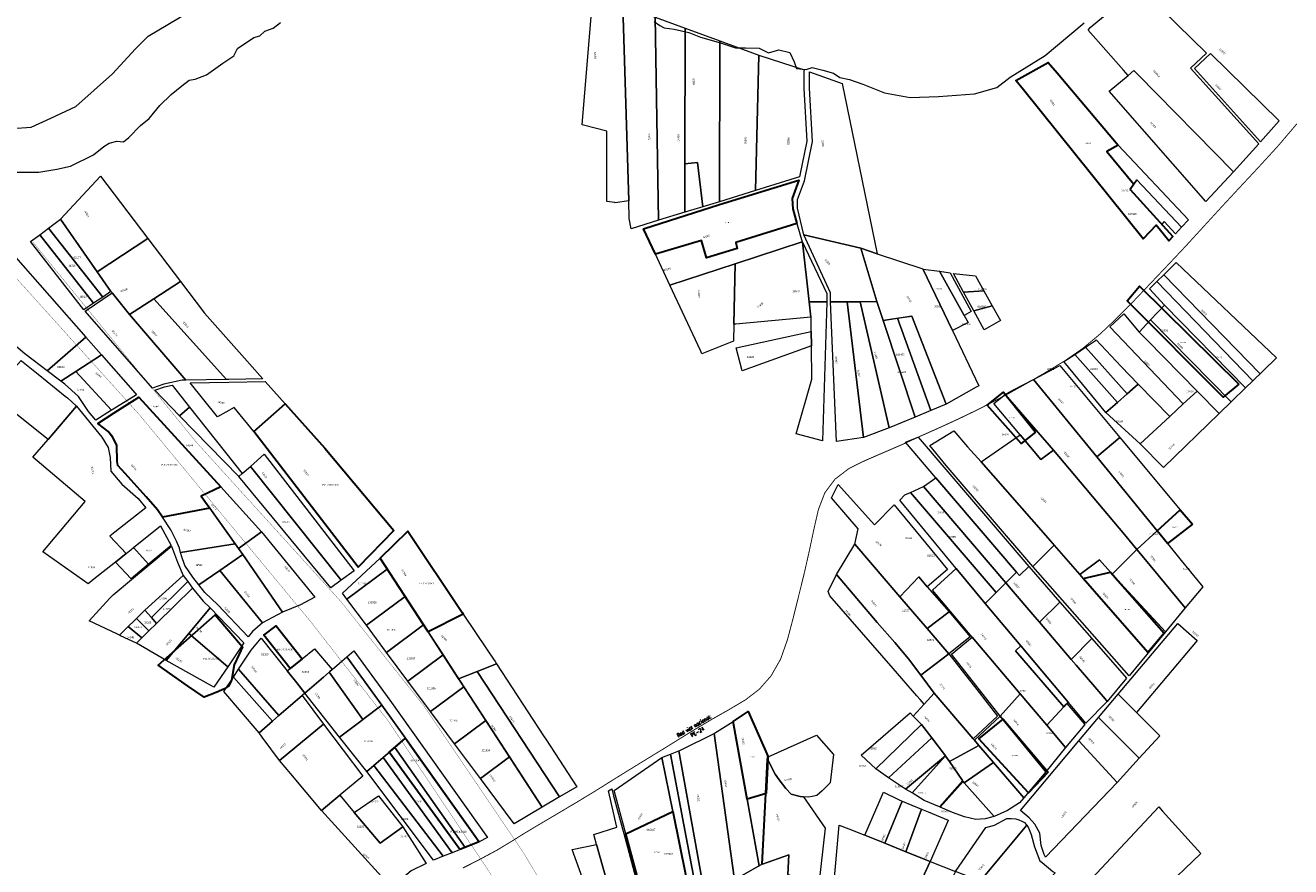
# Model space of a CAD drawing. Header units: metres. Extents: x 347609 to 748319, y 8548087 to 17123455.
# Tile 19 of 47: x 373692 to 374377, y 8561987 to 8562442. Entities that reach past the tile are written whole.
import ezdxf
from ezdxf.enums import TextEntityAlignment as Align

# ---------------------------------------------------------------- set-up
doc = ezdxf.new("R2010")
doc.units = ezdxf.units.M
doc.linetypes.add('ACAD_ISO02W100', pattern=[15, 12, -3])
doc.layers.add('01. RIO', color=7, linetype='Continuous', lineweight=5, true_color=0x2776bb)
for name, color, linetype, lineweight in [('02. FAJA MARGINAL', 5, 'ACAD_ISO02W100', 0), ('Predios Rurales', 90, 'Continuous', 15), ('Red vial nacional', 242, 'Continuous', 40)]:
    doc.layers.add(name, color=color, linetype=linetype, lineweight=lineweight)
doc.layers.add('Predios Rurales Nombres', color=7, linetype='Continuous', true_color=0xffffff)
doc.layers.add('ZR_LIMA_PSAD56_A_WGS84', color=210, linetype='Continuous')
doc.styles.add('ARIAL', font='arial.ttf')
doc.styles.add('MtXpl_MS_Shell_Dlg_2', font='txt')
doc.styles.add('ROMANS-SP', font='romans.shx', dxfattribs={"width": 0.75})
doc.styles.get("Standard").update_dxf_attribs({"font": 'simplex.shx'})

# ---------------------------------------------------------------- blocks, each defined once
blk = doc.blocks.new('REIORORI')
at = {"layer": '01. RIO', "color": 152, "lineweight": 15, "true_color": 0x2776bb, "flags": 128}
for points in [[(373685.23, 8562386.23), (373695.6, 8562386.93), (373706.18, 8562391.79), (373719.66, 8562398.19), (373739.54, 8562415.8), (373752.01, 8562429.31), (373758.75, 8562436.05), (373785.89, 8562452.11)], [(373683.64, 8562362.7), (373699.75, 8562362.7), (373709.48, 8562364.22), (373716.82, 8562365.89), (373729.28, 8562372.04), (373734.94, 8562376.58), (373737.81, 8562378.26), (373741.96, 8562379.45), (373745.55, 8562379.05), (373748.42, 8562381.29), (373754.66, 8562387.91), (373759.44, 8562391.66), (373765.11, 8562398.67), (373771.18, 8562404.58), (373777.08, 8562409.21), (373780.91, 8562412.44), (373784.19, 8562412.9), (373790.43, 8562415.24), (373799.12, 8562421.46), (373805.1, 8562425.49), (373807.17, 8562429.51), (373816, 8562435.48), (373819.12, 8562436.26), (373821.85, 8562438.85), (373826.41, 8562440.47), (373830.4, 8562443.48)], [(374032.37, 8562444.06), (374035.39, 8562441.86), (374037.75, 8562440.56), (374043.12, 8562439.83), (374051.1, 8562438.12), (374057.44, 8562435.52), (374068.3, 8562432.57), (374076.36, 8562429.89), (374081.81, 8562429.89), (374089.22, 8562429.73), (374094.18, 8562427.2), (374099.72, 8562428.83), (374105.74, 8562427.29), (374108.02, 8562422.24), (374109.4, 8562418.58), (374114.64, 8562418.08), (374117.73, 8562419.14), (374123.51, 8562417.84), (374129.37, 8562416.13), (374132.71, 8562413.77), (374137.93, 8562412.7), (374145.25, 8562410.26), (374156.87, 8562405.54), (374170.71, 8562402.93), (374186.12, 8562403.58), (374205.58, 8562404.88), (374217.72, 8562408.41), (374224.91, 8562413.89), (374243.74, 8562425.65), (374264.9, 8562443.4)]]:
    blk.add_lwpolyline(points, dxfattribs=at)

msp = doc.modelspace()

# ---------------------------------------------------------------- linework, layer by layer
at = {"layer": '02. FAJA MARGINAL', "color": 5, "true_color": 0x0000ff, "const_width": 0.15}
for points in [[(373696.32, 8562324.98), (373784.82, 8562216.74), (373862.86, 8562130.79), (373907.95, 8562074.13), (373960.75, 8561996.35), (374023.52, 8561893.19), (374126.54, 8561754.59), (374173.6, 8561585.97), (374202.08, 8561499.92), (374240.17, 8561401.95), (374277.6, 8561280.19), (374325.11, 8561183.09), (374358.83, 8561043.57), (374419.95, 8560902.47), (374526.7, 8560881.67), (374634.93, 8560876.84), (374729.39, 8560845.9), (374825.05, 8560818.75), (374868.52, 8560793.9), (374891.75, 8560717)], [(373681.58, 8562311.93), (373754.15, 8562231.46), (373846.39, 8562120.08), (373888.58, 8562066.14), (373942.51, 8561985.65), (374020.69, 8561860), (374098.04, 8561752.74), (374120.11, 8561652.14), (374147.6, 8561511.92), (374187.47, 8561414.09), (374238.46, 8561238.08), (374274.46, 8561177.07), (374292.49, 8561039.05), (374350.54, 8560953.9), (374340.45, 8560881.04), (374396.08, 8560847.4), (374523.7, 8560835.67), (374664.05, 8560804.4), (374723.68, 8560775.66), (374805.5, 8560775.88), (374828.41, 8560707.02)]]:
    msp.add_lwpolyline(points, dxfattribs=at)
at = {"layer": 'Predios Rurales'}
for points in [[(374291.8, 8562417.64), (374288.59, 8562414.96), (374286.18, 8562417.7), (374267.03, 8562439.4), (374268.19, 8562440.79), (374275.31, 8562446.8), (374285.18, 8562458.78), (374291.38, 8562465.91), (374331.05, 8562426.87), (374322.44, 8562418.75), (374359.22, 8562377.94), (374345.65, 8562362.8), (374293.91, 8562415.48)], [(373993.43, 8562388.13), (373999.29, 8562457.73), (374015.38, 8562452.24), (374018.61, 8562347.12), (374011.38, 8562346.15), (374011.13, 8562346.18), (374006.72, 8562346.72), (374006.73, 8562384.87)], [(374018.61, 8562347.12), (374015.38, 8562452.24), (374032.91, 8562446.32), (374034.71, 8562336.63), (374019.98, 8562332.1), (374018.9, 8562337.66)], [(374034.71, 8562336.63), (374032.91, 8562446.32), (374049.2, 8562440.49), (374048.97, 8562367.08), (374048.89, 8562340.98)], [(374048.97, 8562367.08), (374049.2, 8562440.49), (374067.86, 8562433.58), (374067.63, 8562346.6), (374058.61, 8562343.9), (374055.83, 8562367.84)], [(374067.63, 8562346.6), (374067.86, 8562433.58), (374088.92, 8562425.94), (374087.16, 8562352.75)], [(374360.22, 8562379.06), (374324.53, 8562418.66), (374333.21, 8562426.85), (374370.3, 8562390.41)], [(374087.16, 8562352.75), (374088.92, 8562425.94), (374113.4, 8562417.87), (374113.37, 8562416.91), (374113.38, 8562407.86), (374114.96, 8562379.41), (374111.04, 8562360.09)], [(374296.82, 8562326.69), (374232.04, 8562407.1), (374227.97, 8562412.15), (374245.45, 8562421.95), (374250.24, 8562416.29), (374283.25, 8562377.3), (374277.1, 8562373.75), (374291.77, 8562356.19), (374289.67, 8562353.18), (374312.88, 8562327.91), (374310.62, 8562325.5), (374303.72, 8562334.07)], [(374117.98, 8562379.19), (374116.38, 8562407.95), (374116.37, 8562416.91), (374134.04, 8562410.49), (374153, 8562318.59), (374144.16, 8562321.55), (374113.31, 8562328.71), (374113.25, 8562328.84), (374109.96, 8562343.14), (374109.96, 8562347.95), (374113.66, 8562357.95)], [(374288.59, 8562414.96), (374291.8, 8562417.64), (374293.91, 8562415.48), (374345.65, 8562362.8), (374330.66, 8562346.86), (374278.31, 8562406.35)], [(374291.77, 8562356.19), (374277.1, 8562373.75), (374283.25, 8562377.3), (374321.29, 8562336.89), (374317.53, 8562332.88), (374293.4, 8562358.51)], [(374048.89, 8562340.98), (374048.97, 8562367.08), (374055.83, 8562367.84), (374058.61, 8562343.9)], [(373731.24, 8562308.82), (373711.39, 8562337.15), (373732.99, 8562360.51), (373758.68, 8562326.71)], [(374060.77, 8562316.36), (374058, 8562325.71), (374033.04, 8562318.39), (374026.65, 8562332.08), (374067.63, 8562345.18), (374110.63, 8562358.4), (374106.96, 8562348.49), (374107.32, 8562342.78), (374109.61, 8562334.87), (374076.5, 8562324.54), (374077.34, 8562321.37)], [(374306.84, 8562334.48), (374289.67, 8562353.18), (374291.77, 8562356.19), (374293.4, 8562358.51), (374317.53, 8562332.88), (374314.25, 8562329.37), (374308.16, 8562336)], [(373729.32, 8562291.87), (373700.24, 8562328.85), (373704.98, 8562332.38), (373734.25, 8562295.17)], [(373734.25, 8562295.17), (373704.98, 8562332.38), (373711.39, 8562337.15), (373731.24, 8562308.82), (373738.71, 8562298.17)], [(374076.12, 8562313.16), (374040.86, 8562301.62), (374033.04, 8562318.39), (374058, 8562325.71), (374060.77, 8562316.36), (374077.34, 8562321.37), (374076.5, 8562324.54), (374109.61, 8562334.87), (374112.45, 8562325.05)], [(373724.03, 8562288.32), (373695.29, 8562325.17), (373700.24, 8562328.85), (373729.32, 8562291.87)], [(373748.64, 8562285.65), (373739.29, 8562297.35), (373738.71, 8562298.17), (373731.24, 8562308.82), (373758.68, 8562326.71), (373776.27, 8562303.58), (373761.9, 8562294.25)], [(374117.17, 8562284.26), (374076.62, 8562280.47), (374075.44, 8562280.47), (374076.12, 8562313.16), (374112.45, 8562325.05), (374112.59, 8562324.76), (374116.24, 8562292.53)], [(374116.24, 8562292.53), (374112.59, 8562324.76), (374125.72, 8562297.05), (374125.71, 8562292.51)], [(374127.72, 8562297.51), (374113.31, 8562328.71), (374144.16, 8562321.55), (374152.7, 8562292.69), (374143.7, 8562292.63), (374140.17, 8562292.6), (374136.7, 8562292.57), (374127.71, 8562292.51)], [(373674.91, 8562280.85), (373664.53, 8562292.63), (373656.66, 8562301.96), (373655.89, 8562302.87), (373651.56, 8562310.07), (373685.88, 8562318.17), (373725.16, 8562273.46), (373704.13, 8562255.32), (373696.56, 8562261.01), (373692.17, 8562264.46), (373681.34, 8562273.74)], [(374156.11, 8562282.56), (374152.7, 8562292.69), (374144.16, 8562321.55), (374153, 8562318.59), (374177.72, 8562310.31), (374193.6, 8562277.04), (374207.9, 8562247.09), (374206.56, 8562246.39), (374190.33, 8562237.35), (374171.63, 8562284.9)], [(374057.38, 8562266.18), (374040.86, 8562301.62), (374076.12, 8562313.16), (374075.44, 8562280.47), (374075.25, 8562271.29), (374058.18, 8562264.46)], [(374359.99, 8562253.74), (374307.88, 8562307.2), (374314.57, 8562313.9), (374368.86, 8562262.36), (374361.57, 8562255.28)], [(374193.6, 8562277.04), (374177.72, 8562310.31), (374177.82, 8562310.28), (374186.61, 8562309.05), (374199.91, 8562285.21), (374202.09, 8562281.31)], [(374199.91, 8562285.21), (374186.61, 8562309.05), (374192.35, 8562308.18), (374203.7, 8562287.29)], [(374199.71, 8562297.78), (374194.18, 8562307.96), (374206.15, 8562306.54), (374210.66, 8562298.49)], [(374356.04, 8562249.91), (374304.14, 8562303.47), (374307.88, 8562307.2), (374359.99, 8562253.74), (374357.55, 8562251.37), (374356.69, 8562250.54)], [(373761.22, 8562245.94), (373724.7, 8562287.56), (373739.29, 8562297.35), (373748.64, 8562285.65), (373779.2, 8562250.31), (373777.23, 8562250.28), (373767.29, 8562247.99)], [(373801.17, 8562250.56), (373761.9, 8562294.25), (373776.27, 8562303.58), (373789.34, 8562286.38), (373810.86, 8562262.16), (373819.27, 8562252.7), (373820.78, 8562251.01), (373820.73, 8562250.97), (373802.45, 8562250.57)], [(374205.22, 8562287.62), (374199.71, 8562297.78), (374210.66, 8562298.49), (374215.18, 8562290.45)], [(374352.1, 8562246.08), (374308.32, 8562290.8), (374300.24, 8562299.56), (374304.14, 8562303.47), (374356.04, 8562249.91)], [(373779.2, 8562250.31), (373748.64, 8562285.65), (373761.9, 8562294.25), (373801.17, 8562250.56)], [(374117.37, 8562268.73), (374117.29, 8562276.52), (374117.21, 8562283.92), (374117.17, 8562284.26), (374116.24, 8562292.53), (374125.71, 8562292.51), (374125.71, 8562292.43), (374123.39, 8562217.4), (374109.21, 8562221.27), (374117.56, 8562250.84)], [(374130.88, 8562217.09), (374127.71, 8562292.51), (374136.7, 8562292.57), (374145.53, 8562219.2)], [(374145.53, 8562219.2), (374136.7, 8562292.57), (374140.17, 8562292.6), (374143.7, 8562292.63), (374159.36, 8562224.46)], [(374159.36, 8562224.46), (374143.7, 8562292.63), (374152.7, 8562292.69), (374156.11, 8562282.56), (374173.43, 8562230.22)], [(374210.88, 8562277.47), (374210.86, 8562277.51), (374205.22, 8562287.62), (374215.18, 8562290.45), (374219.69, 8562282.4)], [(374344.3, 8562238.48), (374300.77, 8562282.79), (374308.32, 8562290.8), (374352.1, 8562246.08), (374344.74, 8562238.91)], [(374173.43, 8562230.22), (374156.11, 8562282.56), (374163.9, 8562283.73), (374181.97, 8562233.83)], [(374181.97, 8562233.83), (374163.9, 8562283.73), (374171.63, 8562284.9), (374190.33, 8562237.35)], [(374318.43, 8562237.38), (374278.76, 8562279.02), (374286.3, 8562286.15), (374294.6, 8562276.24), (374298.94, 8562271.82), (374325.94, 8562244.34)], [(374117.37, 8562268.73), (374079.97, 8562255.32), (374076.65, 8562267.77), (374117.29, 8562276.52)], [(374337.85, 8562232.21), (374325.94, 8562244.34), (374298.94, 8562271.82), (374294.6, 8562276.24), (374300.77, 8562282.79), (374344.3, 8562238.48)], [(373711.56, 8562249.72), (373704.13, 8562255.32), (373725.16, 8562273.46), (373733.51, 8562263.95), (373719.7, 8562255)], [(374288.1, 8562242.84), (374265.58, 8562268.04), (374270.93, 8562271.61), (374271.36, 8562272), (374284.88, 8562257.63), (374294.12, 8562248.1)], [(373739.04, 8562234.02), (373739.03, 8562234.04), (373719.7, 8562255), (373733.51, 8562263.95), (373751.75, 8562243.19), (373752.57, 8562242.29), (373739.36, 8562234.23)], [(374276.54, 8562232.74), (374253.93, 8562260.29), (374259.75, 8562264.16), (374282.83, 8562238.24)], [(374282.83, 8562238.24), (374259.75, 8562264.16), (374265.58, 8562268.04), (374288.1, 8562242.84)], [(373701.33, 8562220.94), (373673.77, 8562242.77), (373690.16, 8562260.81), (373690.35, 8562260.65), (373699.28, 8562253.42), (373714.02, 8562241.66), (373715.26, 8562240.64), (373720.1, 8562236.1), (373704.73, 8562218.24)], [(374271.64, 8562208.84), (374237.56, 8562250.65), (374251.74, 8562258.23), (374284.19, 8562219.27)], [(373721.18, 8562241.47), (373713.78, 8562248.05), (373711.56, 8562249.72), (373719.7, 8562255), (373739.03, 8562234.04), (373739.04, 8562234.02), (373730.53, 8562228.55), (373726.52, 8562233.39)], [(373815.97, 8562222.41), (373805.33, 8562235.38), (373796.31, 8562230.43), (373781.56, 8562248.83), (373802.48, 8562249.07), (373822.05, 8562249.5), (373832.85, 8562237.44)], [(374248.25, 8562212.45), (374222.12, 8562242.46), (374222.64, 8562242.87), (374227.08, 8562245.19), (374237.56, 8562250.65), (374271.64, 8562208.84), (374304.33, 8562168.73), (374293.42, 8562158.67), (374286.62, 8562166.85)], [(373775.8, 8562230.97), (373762.38, 8562244.75), (373767.7, 8562246.54), (373771.75, 8562247.48), (373776.44, 8562241.59), (373781.12, 8562235.69)], [(374230.28, 8562220.61), (374215.95, 8562237.63), (374222.12, 8562242.46), (374248.25, 8562212.45), (374241.42, 8562207.39)], [(374295.13, 8562215.79), (374276.54, 8562232.74), (374282.83, 8562238.24), (374288.1, 8562242.84), (374294.12, 8562248.1), (374311.1, 8562230.59)], [(374337.85, 8562232.21), (374307.77, 8562202.97), (374295.13, 8562215.79), (374311.1, 8562230.59), (374318.43, 8562237.38), (374325.94, 8562244.34)], [(373726.39, 8562140.21), (373701.94, 8562157.43), (373724.76, 8562184.63), (373696.45, 8562208.62), (373704.73, 8562218.24), (373720.1, 8562236.1), (373733.83, 8562219.37), (373737.2, 8562213.9), (373738.25, 8562208.42), (373738.67, 8562201.05), (373744.56, 8562194.11), (373753.4, 8562186.32), (373757.55, 8562181.3), (373740.8, 8562168.04), (373738.14, 8562165.85), (373746.84, 8562156.53), (373741.08, 8562151.9), (373729.53, 8562142.61)], [(373792.14, 8562181.09), (373766.52, 8562176.26), (373763.94, 8562180.23), (373757.75, 8562187.2), (373746.42, 8562199.71), (373742.48, 8562204.12), (373741.98, 8562206.24), (373741.95, 8562215.18), (373739.58, 8562219.52), (373737.17, 8562222.49), (373735.36, 8562223.88), (373731.61, 8562226.88), (373740.41, 8562232.53), (373753.79, 8562240.96), (373798.02, 8562192.53), (373787.49, 8562187.6)], [(373807.78, 8562198.11), (373775.8, 8562230.97), (373781.12, 8562235.69), (373809.68, 8562199.77)], [(373872.35, 8562149.26), (373815.97, 8562222.41), (373832.85, 8562237.44), (373854.32, 8562213.45), (373891.64, 8562169)], [(374237.08, 8562149.53), (374190.27, 8562204.1), (374181.41, 8562214.89), (374194.45, 8562222.9), (374201.87, 8562214.23), (374209.25, 8562206.12), (374242.8, 8562167.72), (374248.66, 8562161.02)], [(374228.23, 8562146.46), (374184.62, 8562197.52), (374168.27, 8562216.69), (374175.17, 8562219.52), (374234.86, 8562149.52), (374229.96, 8562144.66)], [(374262.54, 8562145.17), (374242.8, 8562167.72), (374209.25, 8562206.12), (374230.28, 8562220.61), (374241.42, 8562207.39), (374248.25, 8562212.45), (374286.62, 8562166.85), (374293.42, 8562158.67), (374280.09, 8562145.36), (374279.12, 8562146.41), (374273.21, 8562153.11)], [(374304.33, 8562168.73), (374271.64, 8562208.84), (374284.19, 8562219.27), (374316.75, 8562180.19)], [(373863.11, 8562142.08), (373814.07, 8562203.61), (373821.59, 8562210.2), (373870.16, 8562147.18)], [(373857.61, 8562138.09), (373807.78, 8562198.11), (373809.68, 8562199.77), (373814.07, 8562203.61), (373863.11, 8562142.08)], [(374222.55, 8562140.79), (374177.98, 8562192.83), (374184.62, 8562197.52), (374228.23, 8562146.46)], [(373805.89, 8562161.81), (373792.14, 8562181.09), (373787.49, 8562187.6), (373798.02, 8562192.53), (373820.08, 8562168.32), (373807.65, 8562159.35)], [(374165.21, 8562133.12), (374140.82, 8562161.53), (374142.6, 8562169.88), (374128.19, 8562186.64), (374131.89, 8562193.8), (374151.6, 8562172.1), (374162.17, 8562182.89), (374190.98, 8562147.93), (374180.04, 8562138.63), (374175.42, 8562143.89)], [(374211.31, 8562129.56), (374195.69, 8562148.51), (374165.26, 8562185.43), (374167.97, 8562188.18), (374170.96, 8562189.52), (374217.24, 8562135.49), (374216.31, 8562134.56)], [(374217.24, 8562135.49), (374170.96, 8562189.52), (374177.98, 8562192.83), (374222.55, 8562140.79)], [(373805.89, 8562161.81), (373776.37, 8562157.11), (373775.79, 8562159.43), (373774.21, 8562163.26), (373770.99, 8562169.41), (373766.52, 8562176.26), (373792.14, 8562181.09)], [(374304.33, 8562168.73), (374316.75, 8562180.19), (374323.4, 8562172.45), (374309.9, 8562161.92)], [(373758.97, 8562150.76), (373758.96, 8562150.75), (373750.93, 8562159.82), (373765.5, 8562171.53), (373771.2, 8562160.92), (373771.18, 8562160.91)], [(373831.36, 8562124.91), (373809.96, 8562155.99), (373807.65, 8562159.35), (373820.08, 8562168.32), (373848.97, 8562133.05), (373841.24, 8562128.86)], [(373910.19, 8562114.18), (373884.3, 8562154), (373899.12, 8562168.66), (373928.58, 8562124.72), (373929.19, 8562123.81)], [(374319.55, 8562127.21), (374297.15, 8562154.17), (374293.42, 8562158.67), (374304.33, 8562168.73), (374309.9, 8562161.92), (374317.39, 8562152.76), (374329.03, 8562138.53)], [(373743.25, 8562112.43), (373741.89, 8562113.08), (373727, 8562120.17), (373738.13, 8562132.35), (373739.85, 8562134.23), (373749.9, 8562142.58), (373759.29, 8562150.38), (373771.44, 8562160.48), (373774.71, 8562151.88), (373777.82, 8562144.59), (373757.08, 8562125.87), (373752.56, 8562121.48), (373751.17, 8562120.13), (373748.01, 8562117.05)], [(373786.27, 8562139.69), (373783.05, 8562143.83), (373778.58, 8562150), (373776.84, 8562155.23), (373776.37, 8562157.11), (373805.89, 8562161.81), (373807.65, 8562159.35), (373809.96, 8562155.99), (373797.52, 8562147.43)], [(374152.93, 8562119.35), (374131.01, 8562145.26), (374140.82, 8562161.53), (374165.21, 8562133.12), (374179.93, 8562115.97), (374191.66, 8562102.31), (374176.57, 8562090.77), (374169.88, 8562099.7), (374162.44, 8562108.46)], [(374289.2, 8562090.51), (374237.08, 8562149.53), (374248.66, 8562161.02), (374262.54, 8562145.17), (374264.33, 8562143.12), (374299.41, 8562102.94)], [(373749.58, 8562142.96), (373749.56, 8562142.94), (373741.08, 8562151.9), (373746.84, 8562156.53), (373749.64, 8562158.78), (373750.93, 8562159.82), (373758.96, 8562150.75)], [(373820.63, 8562119.07), (373797.52, 8562147.43), (373809.96, 8562155.99), (373831.36, 8562124.91)], [(373888.12, 8562148.13), (373866.31, 8562131.89), (373863.9, 8562135.14), (373884.3, 8562154)], [(374308.77, 8562114.32), (374280.09, 8562145.36), (374293.42, 8562158.67), (374297.15, 8562154.17), (374319.55, 8562127.21)], [(373796.54, 8562128.8), (373789.48, 8562135.56), (373786.27, 8562139.69), (373797.52, 8562147.43), (373820.63, 8562119.07), (373815.31, 8562114.4), (373812.84, 8562111.48)], [(373897.69, 8562133.39), (373876.78, 8562117.84), (373866.31, 8562131.89), (373888.12, 8562148.13)], [(374204.36, 8562111.4), (374182.88, 8562136.81), (374195.69, 8562148.51), (374211.31, 8562129.56), (374230.68, 8562106.61), (374227.69, 8562104.05), (374253.81, 8562073.77), (374244.65, 8562063.76), (374230.31, 8562080.71)], [(374238.18, 8562122.38), (374225.4, 8562137.36), (374222.55, 8562140.79), (374228.23, 8562146.46), (374229.96, 8562144.66), (374234.86, 8562149.52), (374251.69, 8562130.3), (374240.68, 8562119.45)], [(374299.41, 8562102.94), (374264.33, 8562143.12), (374262.54, 8562145.17), (374273.21, 8562153.11), (374279.12, 8562146.41), (374280.09, 8562145.36), (374308.77, 8562114.32)], [(373760.57, 8562122.02), (373757.08, 8562125.87), (373777.82, 8562144.59), (373780.19, 8562141.36)], [(373763.39, 8562118.78), (373760.57, 8562122.02), (373780.19, 8562141.36), (373782.86, 8562137.91)], [(374161.56, 8562094.44), (374127.32, 8562133.64), (374127.39, 8562133.73), (374126.53, 8562135.94), (374131.01, 8562145.26), (374152.93, 8562119.35), (374162.44, 8562108.46), (374169.88, 8562099.7), (374176.57, 8562090.77), (374183.74, 8562081.17), (374178.36, 8562075.22), (374176.21, 8562077.67), (374174.41, 8562079.73)], [(374179.93, 8562115.97), (374165.21, 8562133.12), (374175.42, 8562143.89), (374180.04, 8562138.63), (374191.81, 8562125.02)], [(374256.29, 8562076.26), (374230.68, 8562106.61), (374211.31, 8562129.56), (374216.31, 8562134.56), (374217.24, 8562135.49), (374222.55, 8562140.79), (374225.4, 8562137.36), (374238.18, 8562122.38), (374240.68, 8562119.45), (374257.89, 8562099.3), (374260.54, 8562096.2), (374276.14, 8562077.94), (374277.23, 8562076.66), (374265.83, 8562064.96)], [(373766.4, 8562099.93), (373752.51, 8562108.03), (373752.48, 8562108.06), (373755.4, 8562110.92), (373759.25, 8562114.71), (373763.39, 8562118.78), (373782.86, 8562137.91), (373788.58, 8562130.83), (373792.37, 8562127.23), (373780.78, 8562113.39), (373768.49, 8562098.71)], [(373907.72, 8562117.97), (373887.74, 8562103.11), (373876.78, 8562117.84), (373897.69, 8562133.39)], [(373759.25, 8562114.71), (373752.56, 8562121.48), (373757.08, 8562125.87), (373760.57, 8562122.02), (373763.39, 8562118.78)], [(373801.89, 8562095.23), (373780.78, 8562113.39), (373792.37, 8562127.23), (373810.46, 8562108.35)], [(374257.89, 8562099.3), (374240.68, 8562119.45), (374251.69, 8562130.3), (374268.96, 8562110.57)], [(373755.4, 8562110.92), (373748.01, 8562117.05), (373751.17, 8562120.13), (373752.56, 8562121.48), (373759.25, 8562114.71)], [(373926.66, 8562088.86), (373911.39, 8562112.33), (373910.19, 8562114.18), (373929.19, 8562123.81), (373942.08, 8562104.58), (373945.54, 8562099.42), (373946.39, 8562098.12), (373947.15, 8562096.96), (373936.7, 8562092.83)], [(374191.66, 8562102.31), (374179.93, 8562115.97), (374191.81, 8562125.02), (374203.2, 8562111.57)], [(373752.48, 8562108.06), (373752.46, 8562108.04), (373743.86, 8562112.14), (373743.25, 8562112.43), (373748.01, 8562117.05), (373755.4, 8562110.92)], [(373794.29, 8562084.31), (373793.1, 8562084.98), (373768.49, 8562098.71), (373780.78, 8562113.39), (373801.89, 8562095.23)], [(373835.58, 8562094.37), (373821.31, 8562112.45), (373827.99, 8562117.53), (373842.04, 8562099.6)], [(373918.27, 8562101.75), (373899.27, 8562087.61), (373887.74, 8562103.11), (373907.72, 8562117.97), (373910.19, 8562114.18), (373911.39, 8562112.33)], [(374293.19, 8562070.61), (374283.31, 8562080.52), (374315.54, 8562118.79), (374326.01, 8562109.5)], [(373829.55, 8562068.94), (373807.65, 8562093.99), (373814.54, 8562104.41), (373819.99, 8562110.89), (373834.01, 8562093.13), (373834.03, 8562093.11), (373839.12, 8562086.66), (373843.53, 8562081.06), (373842.02, 8562079.75)], [(374219.4, 8562068.63), (374193.09, 8562102.15), (374204.36, 8562111.4), (374230.31, 8562080.71)], [(374253.81, 8562073.77), (374227.69, 8562104.05), (374230.68, 8562106.61), (374256.29, 8562076.26), (374255.58, 8562075.55), (374255.2, 8562075.18)], [(374276.14, 8562077.94), (374260.54, 8562096.2), (374257.89, 8562099.3), (374268.96, 8562110.57), (374287.71, 8562089.17), (374277.23, 8562076.66)], [(373839.12, 8562086.66), (373834.03, 8562093.11), (373835.58, 8562094.37), (373842.04, 8562099.6), (373848.75, 8562105.04), (373858.26, 8562093.84), (373857.08, 8562092.81), (373856.62, 8562092.41), (373853.62, 8562089.81), (373843.53, 8562081.06)], [(373874.91, 8562066.79), (373856.62, 8562092.41), (373857.08, 8562092.81), (373858.26, 8562093.84), (373866.24, 8562100.75), (373885.21, 8562074.57)], [(373934.71, 8562005), (373897.93, 8562056.69), (373885.21, 8562074.57), (373866.24, 8562100.75), (373870.02, 8562104.03), (373889.39, 8562077.32), (373942.24, 8562003.05), (373937.75, 8562000.74)], [(373929.43, 8562084.59), (373911.47, 8562071.21), (373899.27, 8562087.61), (373918.27, 8562101.75)], [(374204.92, 8562056.37), (374183.74, 8562081.17), (374176.57, 8562090.77), (374191.66, 8562102.31), (374206.79, 8562083.13), (374218.03, 8562068.72)], [(373826.1, 8562065.95), (373804.93, 8562089.67), (373807.65, 8562093.99), (373829.55, 8562068.94)], [(373873.76, 8562065.92), (373862.3, 8562057.27), (373855.54, 8562065.84), (373843.53, 8562081.06), (373853.62, 8562089.81), (373856.62, 8562092.41), (373874.91, 8562066.79)], [(373971.8, 8562019.43), (373927.86, 8562087.01), (373926.66, 8562088.86), (373936.7, 8562092.83), (373981.28, 8562025.01)], [(373981.28, 8562025.01), (373936.7, 8562092.83), (373947.15, 8562096.96), (373972.59, 8562058.09), (373974.16, 8562055.7), (373983.25, 8562041.81), (373990.64, 8562030.51)], [(373818.84, 8562059.66), (373799.7, 8562081.9), (373804.93, 8562089.67), (373826.1, 8562065.95)], [(373829.88, 8562044.64), (373820.54, 8562057.35), (373818.89, 8562059.6), (373818.84, 8562059.66), (373826.1, 8562065.95), (373829.55, 8562068.94), (373842.02, 8562079.75), (373853.7, 8562064.32)], [(373941.33, 8562066.29), (373924.47, 8562053.74), (373911.47, 8562071.21), (373929.43, 8562084.59)], [(374207.94, 8562052.84), (374192.03, 8562044.12), (374190.14, 8562046.92), (374189.95, 8562047.16), (374182.43, 8562056.94), (374176.95, 8562064.08), (374176.55, 8562064.5), (374172.44, 8562068.69), (374178.36, 8562075.22), (374183.74, 8562081.17), (374204.92, 8562056.37), (374205.57, 8562055.61)], [(374244.11, 8562038.64), (374219.4, 8562068.63), (374230.31, 8562080.71), (374244.65, 8562063.76), (374254.86, 8562051.67)], [(374294.69, 8562045.91), (374272.69, 8562067.92), (374283.31, 8562080.52), (374293.19, 8562070.61), (374305.8, 8562057.96)], [(373876.97, 8562038.68), (373862.3, 8562057.27), (373873.76, 8562065.92), (373874.91, 8562066.79), (373885.21, 8562074.57), (373897.93, 8562056.69), (373892.22, 8562051.78), (373885.85, 8562046.3), (373880.91, 8562042.07)], [(374082.64, 8562023.76), (374075.01, 8562065.85), (374083.24, 8562071.18), (374093.59, 8562047.53), (374093.34, 8562045.07), (374092.4, 8562026.84), (374092.39, 8562026.66)], [(374254.86, 8562051.67), (374244.65, 8562063.76), (374253.81, 8562073.77), (374255.2, 8562075.18), (374255.58, 8562075.55), (374265.18, 8562064.18)], [(373852.46, 8562017.65), (373835.9, 8562037.45), (373829.88, 8562044.64), (373853.7, 8562064.32), (373874.87, 8562036.29), (373862.39, 8562025.91)], [(373954.13, 8562046.6), (373938.46, 8562034.95), (373924.47, 8562053.74), (373941.33, 8562066.29)], [(374075.85, 8561980.26), (374064.91, 8562059.34), (374065.09, 8562059.43), (374075.01, 8562065.85), (374082.64, 8562023.76), (374089.16, 8561987.83), (374088.51, 8561987.46)], [(374152.22, 8562040.16), (374144.32, 8562047.54), (374170.75, 8562070.54), (374172.44, 8562068.69), (374176.55, 8562064.5), (374176.95, 8562064.08)], [(374207.94, 8562052.84), (374205.57, 8562055.61), (374219.4, 8562068.63), (374244.11, 8562038.64), (374232.18, 8562024.47), (374215.76, 8562043.69)], [(374282.62, 8562032.84), (374262.05, 8562055.29), (374272.69, 8562067.92), (374294.69, 8562045.91)], [(374059.73, 8561971.74), (374045.78, 8562049.94), (374046.96, 8562050.46), (374064.91, 8562059.34), (374075.85, 8561980.26), (374071.34, 8561977.7), (374059.82, 8561971.15)], [(374106.5, 8562026.47), (374103.53, 8562029.57), (374099.92, 8562034.21), (374097.85, 8562037.31), (374093.84, 8562045.03), (374093.87, 8562045.56), (374094, 8562046.6), (374120.18, 8562058.31), (374129.32, 8562047.92), (374127.58, 8562032.57), (374123.28, 8562028.27), (374120.31, 8562025.82), (374117.86, 8562025.3), (374117.79, 8562025.31), (374115.8, 8562024.92), (374113.17, 8562025.14), (374111.28, 8562025.3)], [(374159.08, 8562035.27), (374152.22, 8562040.16), (374176.95, 8562064.08), (374182.43, 8562056.94)], [(373923.18, 8561994.89), (373885.85, 8562046.3), (373892.22, 8562051.78), (373930.14, 8561997.68)], [(373930.14, 8561997.68), (373892.22, 8562051.78), (373897.93, 8562056.69), (373934.71, 8562005), (373937.75, 8562000.74)], [(374168.33, 8562029.18), (374159.08, 8562035.27), (374182.43, 8562056.94), (374189.95, 8562047.16)], [(374199.38, 8562033.43), (374199.04, 8562033.79), (374199.01, 8562033.85), (374192.03, 8562044.12), (374207.94, 8562052.84), (374215.76, 8562043.69), (374200.03, 8562032.7)], [(374240.83, 8562005.44), (374238.17, 8562010.23), (374235.04, 8562013.68), (374230.4, 8562017.71), (374262.05, 8562055.29), (374282.62, 8562032.84), (374243.99, 8561992.47), (374243.23, 8561993.99), (374241.63, 8561998.78)], [(373918.35, 8561992.95), (373880.91, 8562042.07), (373885.85, 8562046.3), (373923.18, 8561994.89)], [(373971.8, 8562019.43), (373956.65, 8562010.51), (373938.46, 8562034.95), (373954.13, 8562046.6)], [(374017.06, 8562005), (374010.83, 8562028.49), (374036.53, 8562046.29), (374042.44, 8562017.1)], [(374042.44, 8562017.1), (374036.53, 8562046.29), (374041.16, 8562048.12), (374048.4, 8562009.97), (374056.19, 8561969.09), (374052.56, 8561967.03), (374049.44, 8561982.44)], [(374048.4, 8562009.97), (374041.16, 8562048.12), (374045.78, 8562049.94), (374059.73, 8561971.74), (374059.82, 8561971.15), (374056.19, 8561969.09)], [(374090.94, 8561988.75), (374092.9, 8562026.81), (374093.84, 8562045.03), (374097.85, 8562037.31), (374099.92, 8562034.21), (374103.53, 8562029.57), (374106.5, 8562026.47), (374111.28, 8562025.3), (374113.17, 8562025.14), (374124.81, 8562008.07), (374121.23, 8561976.32), (374104.69, 8561983.11), (374105.11, 8561993.68)], [(374171.92, 8562027.26), (374168.33, 8562029.18), (374189.95, 8562047.16)], [(374186.6, 8562019.72), (374178.35, 8562023.11), (374171.92, 8562027.26), (374189.95, 8562047.16), (374190.14, 8562046.92), (374192.03, 8562044.12), (374199.01, 8562033.85), (374199.04, 8562033.79)], [(374216.19, 8562014.52), (374200.03, 8562032.7), (374215.76, 8562043.69), (374232.18, 8562024.47), (374229.91, 8562021.78), (374229.87, 8562021.82), (374223.43, 8562017.76)], [(373913.11, 8561990.84), (373876.97, 8562038.68), (373880.91, 8562042.07), (373918.35, 8561992.95)], [(374193.62, 8562016.66), (374187.07, 8562019.51), (374199.38, 8562033.43), (374200.03, 8562032.7), (374216.19, 8562014.52), (374211.27, 8562013.09), (374206.32, 8562012.8), (374200.25, 8562014.27)], [(373890.32, 8561976.07), (373852.46, 8562017.65), (373862.39, 8562025.91), (373870.28, 8562016.56), (373884.17, 8562000.11), (373896.56, 8562008.88), (373909.12, 8561988.95), (373901.02, 8561985.1)], [(373884.17, 8562000.11), (373870.28, 8562016.56), (373883.31, 8562025.62), (373896.56, 8562008.88)], [(374028.35, 8561902.79), (374001.27, 8561999.26), (373999.76, 8562004.63), (374012.12, 8562008.65), (374007.73, 8562028.3), (374009.43, 8562029.36), (374010.44, 8562025.62), (374015.27, 8562007.76), (374015.97, 8562005.17), (374023.58, 8561977.02), (374024.21, 8561974.68), (374031.81, 8561946.61), (374040.27, 8561915.33), (374041.13, 8561912.15), (374041.22, 8561911.83), (374042.08, 8561908.65), (374029.35, 8561899.25)], [(374089.16, 8561987.83), (374082.64, 8562023.76), (374092.39, 8562026.66), (374090.44, 8561988.78), (374090.42, 8561988.55)], [(374146.34, 8562004.27), (374156.32, 8562027.57), (374164.76, 8562023.45), (374166.5, 8562022.74), (374166.5, 8562022.73), (374157.02, 8562000)], [(374025.18, 8561974.98), (374017.06, 8562005), (374042.44, 8562017.1), (374049.44, 8561982.44)], [(374157.02, 8562000), (374166.5, 8562022.73), (374166.5, 8562022.74), (374176.97, 8562018.47), (374168.49, 8561995.43)], [(374181.67, 8561990.16), (374168.49, 8561995.43), (374176.97, 8562018.47), (374180.45, 8562017.05), (374191.36, 8562012.4), (374191.34, 8562012.34)], [(374269.03, 8561980.97), (374305.18, 8562019.68), (374307.26, 8562017.38), (374327.94, 8561994.5), (374306.47, 8561973.86), (374299.59, 8561976.98), (374288.64, 8561981.09), (374279.6, 8561981.09)], [(374153.05, 8561966.09), (374129.22, 8561973.22), (374132.46, 8562009.81), (374137.57, 8562007.77), (374146.34, 8562004.27), (374157.02, 8562000), (374168.49, 8561995.43), (374181.67, 8561990.16), (374168.5, 8561961.47), (374155.69, 8561965.3)], [(374208.62, 8561979.42), (374195.38, 8561984.69), (374211.75, 8562008.5), (374216.47, 8562009.74), (374223.07, 8562013.32), (374225.43, 8562013.42), (374227.84, 8562013.26), (374229.49, 8562012.7), (374231.13, 8562011.89), (374232.54, 8562011.13), (374233.54, 8562010.13), (374233.78, 8562009.76)], [(374235.15, 8561968.84), (374214.2, 8561977.2), (374208.62, 8561979.42), (374233.78, 8562009.76), (374234.74, 8562008.28), (374236.26, 8562004.73), (374238.09, 8561998.01), (374240.89, 8561990.54), (374242.11, 8561989.5), (374247.86, 8561984.76), (374249.16, 8561984)], [(374024.53, 8561895.68), (373988.05, 8561996.52), (374001.27, 8561999.26), (374028.35, 8561902.79), (374029.35, 8561899.25)], [(374061.55, 8561915.02), (374058.71, 8561927.44), (374053.25, 8561951.33), (374050, 8561965.57), (374059.82, 8561971.15), (374071.34, 8561977.7), (374075.85, 8561980.26), (374088.51, 8561987.46), (374089.16, 8561987.83), (374090.42, 8561988.55), (374090.85, 8561988.79), (374090.94, 8561988.75), (374105.11, 8561993.68), (374104.69, 8561983.11), (374100.41, 8561938.95), (374099.45, 8561932.05), (374096.34, 8561929.28), (374086.98, 8561922.96), (374073.94, 8561914.61), (374064.6, 8561915.45)], [(374180.07, 8561958), (374174.88, 8561959.56), (374168.5, 8561961.47), (374181.67, 8561990.16), (374195.38, 8561984.69), (374194.41, 8561983), (374185.18, 8561966.91)]]:
    msp.add_lwpolyline(points, close=True, dxfattribs=at)
at = {"layer": 'Red vial nacional', "transparency": 33554623, "const_width": 0.5}
msp.add_lwpolyline([(373928.97, 8561986.61), (373935.93, 8561990.12), (373947.35, 8561996.22), (373956.04, 8562001.45), (373961.18, 8562004.7), (373967.51, 8562008.52), (373974.87, 8562012.86), (373982.37, 8562017.3), (373990.31, 8562022.01), (373998.89, 8562027.19), (374008.15, 8562032.98), (374017.92, 8562039.04), (374027.51, 8562044.94), (374036.83, 8562050.63), (374045.9, 8562056.26), (374054.83, 8562061.76), (374063.8, 8562067.08), (374072.87, 8562072.21), (374081.6, 8562077.38), (374089.23, 8562083.2), (374095.59, 8562090.42), (374100.72, 8562099.42), (374104.44, 8562109.95), (374107.51, 8562121.55), (374110.51, 8562133.64), (374113.54, 8562145.93), (374116.31, 8562158.15), (374118.75, 8562169.7), (374121.17, 8562180.29), (374124.67, 8562189.4), (374130.21, 8562196.76), (374137.67, 8562202.48), (374146.03, 8562206.61), (374153.85, 8562210.01), (374159.63, 8562212.49), (374167.25, 8562215.79), (374176.12, 8562219.88), (374182.16, 8562222.55), (374189.54, 8562225.88), (374197.68, 8562229.65), (374205.88, 8562233.59), (374214.63, 8562238.02), (374224.05, 8562243.04), (374234.07, 8562248.64), (374244.36, 8562254.61), (374254.49, 8562260.76), (374264.18, 8562267.46), (374273.5, 8562275.17), (374282.65, 8562283.89), (374291.97, 8562293.34), (374301.31, 8562303.16), (374310.62, 8562312.96), (374320.01, 8562322.93), (374329.51, 8562333.31), (374339.32, 8562344.01), (374349.45, 8562354.93), (374359.8, 8562366), (374369.94, 8562377.09), (374379.85, 8562388.76)], dxfattribs=at)
at = {"layer": 'ZR_LIMA_PSAD56_A_WGS84', "linetype": 'Continuous', "lineweight": 30, "flags": 128}
for points in [[(374289.67, 8562353.18), (374312.88, 8562327.91), (374310.62, 8562325.5), (374303.72, 8562334.07), (374296.82, 8562326.69), (374232.04, 8562407.1), (374227.97, 8562412.15), (374245.45, 8562421.95), (374250.24, 8562416.29), (374283.25, 8562377.3), (374277.1, 8562373.75), (374291.77, 8562356.19), (374289.67, 8562353.18)], [(374109.61, 8562334.87), (374076.5, 8562324.54), (374077.34, 8562321.37), (374060.77, 8562316.36), (374058, 8562325.71), (374033.04, 8562318.39), (374026.65, 8562332.08), (374067.63, 8562345.18), (374110.63, 8562358.4), (374106.96, 8562348.49), (374107.32, 8562342.78), (374109.61, 8562334.87)], [(374348.53, 8562248), (374340.05, 8562241.11), (374288.11, 8562293.07), (374294.82, 8562301.03), (374348.53, 8562248)], [(374238.62, 8562222.19), (374230.85, 8562216), (374212.47, 8562236.68), (374221.31, 8562243.76), (374238.62, 8562222.19)], [(373792.14, 8562181.09), (373766.52, 8562176.26), (373763.94, 8562180.23), (373757.75, 8562187.2), (373746.42, 8562199.71), (373742.48, 8562204.12), (373741.98, 8562206.24), (373741.95, 8562215.18), (373739.58, 8562219.53), (373737.17, 8562222.49), (373735.36, 8562223.88), (373731.61, 8562226.88), (373740.41, 8562232.53), (373753.79, 8562240.96), (373798.02, 8562192.53), (373787.49, 8562187.6), (373792.14, 8562181.09)], [(373891.64, 8562169), (373872.35, 8562149.26), (373815.97, 8562222.41), (373832.85, 8562237.44), (373854.32, 8562213.45), (373891.64, 8562169)], [(374323.4, 8562172.45), (374309.9, 8562161.92), (374304.33, 8562168.73), (374316.75, 8562180.19), (374323.4, 8562172.45)], [(373929.19, 8562123.81), (373910.19, 8562114.18), (373884.3, 8562154), (373899.12, 8562168.66), (373928.58, 8562124.72), (373929.19, 8562123.81)], [(374308.13, 8562113.56), (374299.32, 8562103.04), (374298.15, 8562104.38), (374275.36, 8562130.49), (374264.33, 8562143.12), (374279.12, 8562146.41), (374308.13, 8562113.56)], [(373795.63, 8562081.4), (373789.13, 8562078.9), (373780.02, 8562085.02), (373764.29, 8562096.26), (373795.13, 8562123.37), (373809.87, 8562106.12), (373808.11, 8562102.14), (373805.37, 8562096.39), (373803.87, 8562087.89), (373802.37, 8562085.14), (373800.12, 8562083.4), (373795.63, 8562081.4)], [(373842.04, 8562099.6), (373835.58, 8562094.37), (373821.31, 8562112.45), (373827.99, 8562117.53), (373842.04, 8562099.6)], [(374092.9, 8562026.81), (374082.64, 8562023.76), (374075.01, 8562065.85), (374083.24, 8562071.18), (374094, 8562046.6), (374093.87, 8562045.56), (374093.84, 8562045.03), (374092.9, 8562026.81)], [(374245.48, 8562038.31), (374234.71, 8562027.27), (374207.97, 8562056.36), (374221.03, 8562067.11), (374245.48, 8562038.31)], [(373937.75, 8562000.74), (373927.39, 8561996.58), (373924.96, 8561999.92), (373889.13, 8562049.12), (373897.94, 8562056.68), (373905.18, 8562046.5), (373934.71, 8562005), (373937.75, 8562000.74)], [(374049.44, 8561982.44), (374025.18, 8561974.98), (374017.06, 8562005), (374042.44, 8562017.1), (374049.44, 8561982.44)]]:
    msp.add_lwpolyline(points, close=True, dxfattribs=at)

# ---------------------------------------------------------------- block references
msp.add_blockref('REIORORI', (0, 0))

# ---------------------------------------------------------------- texts
at = {"layer": 'Predios Rurales Nombres', "color": 251, "true_color": 0x636466, "style": 'ARIAL'}
for s, rotation, p in [('02891', -85.99057, (373999.57, 8562427.66)), ('02938', -44.407, (374337.63, 8562428.6)), ('02894', -87.34572, (374052.83, 8562413.46)), ('018662', -49.95375, (374301.86, 8562417.17)), ('02937', -46.44373, (374335.55, 8562409.31)), ('02931', -53.4931, (374245.9, 8562401.31)), ('02935', -47.18251, (374300.3, 8562389.04)), ('02892', 91.48465, (374030.56, 8562379.94)), ('14503', 90.49573, (374046.26, 8562379.24)), ('02895', 89.41982, (374082.5, 8562377.87)), ('02896', 88.69013, (374105.69, 8562377.43)), ('02910', -83.81619, (374122.54, 8562380.03)), ('02801', -61.40479, (373724.1, 8562341.28)), ('02890', 15.36645, (374058.96, 8562326.63)), ('02920', 13.67024, (374037.73, 8562308.88)), ('02909', -50.8111, (374124.25, 8562315.08)), ('02819', 20.93083, (373744.21, 8562297.49)), ('02899', -86.36422, (374055.69, 8562298.63)), ('02898', 38.97142, (374088.8, 8562288.92)), ('02912', -56.4539, (374168.43, 8562295.24)), ('02672', -44.60662, (374327.84, 8562287.66)), ('02175', -47.57932, (373738.86, 8562276.47)), ('02802', -45.57906, (373760.24, 8562276.2)), ('02818', -47.2116, (373777.22, 8562281.13)), ('02669', -45.5961, (374314.82, 8562269.57)), ('02906', -85.4234, (374129.87, 8562263.03)), ('02908', -74.46169, (374150.99, 8562265.36)), ('02667', -46.22858, (374297.05, 8562260.11)), ('02165', -43.70189, (373730.11, 8562253.76)), ('02907', -80.357, (374141.89, 8562255.59)), ('14540', -11.96261, (373796.16, 8562237.82)), ('14447', -49.96158, (374250.41, 8562239.88)), ('02666', 43.28497, (374311.28, 8562212.39)), ('02598', -50.09079, (374253.53, 8562210.93)), ('02141', -81.97635, (373727.65, 8562203.36)), ('02166', -49.82653, (373749.2, 8562204.03)), ('02816', -51.36212, (373842.42, 8562201.23)), ('14452', -50.71962, (374283.07, 8562200.49)), ('02811', -51.92526, (373819.95, 8562199.91)), ('02593', -49.01913, (374204.24, 8562192.69)), ('02172', -49.81635, (373792.59, 8562182.69)), ('02594', -44.0592, (374240.89, 8562186.25)), ('02167', -11.8283, (373777.87, 8562168.71)), ('02578', -42.0856, (374151.81, 8562162.57)), ('02597', -51.562, (374300.36, 8562154.77)), ('02170', -51.53775, (373832.21, 8562149.16)), ('02346', -56.96438, (373895.47, 8562147.31)), ('02587', -47.82618, (374226.39, 8562140.21)), ('02596', -50.08889, (374288.99, 8562142.35)), ('02169', -52.42415, (373810.48, 8562135.52)), ('02590', -48.98859, (374257.13, 8562131.94)), ('02595', -48.30801, (374274.55, 8562134.67)), ('02131', 41.8783, (373748.53, 8562123.76)), ('02168', -47.99314, (373799.69, 8562126.89)), ('14454', -49.79079, (374135.3, 8562125.41)), ('02571', -50.01894, (374149.34, 8562130.54)), ('02588', -51.40906, (374243.78, 8562121.21)), ('02136', -47.38331, (373784.45, 8562116.25)), ('02345', -48.72523, (373916.93, 8562111.79)), ('14453', -51.60962, (374208.64, 8562112.66)), ('02640', -41.78144, (374323.04, 8562113.88)), ('02138', 46.01154, (373769.19, 8562106.58)), ('02582', -49.86368, (374233.01, 8562108.97)), ('02135', -33.06653, (373773.42, 8562099.4)), ('02589', -52.10463, (374261.93, 8562100.48)), ('02319', -53.81323, (373814.38, 8562094.99)), ('02575', -51.63649, (374200.67, 8562097.37)), ('13096', -54.89083, (373869.57, 8562087.77)), ('02572', -51.25529, (374186.4, 8562085.65)), ('02638', 50.13314, (374300.69, 8562082.89)), ('13269', -54.04088, (373848.56, 8562080.91)), ('02343', -56.59699, (373953.71, 8562068.24)), ('02569', -49.99648, (374178.09, 8562068.03)), ('02574', -52.23504, (374226.21, 8562066.44)), ('02636', -46.40948, (374277.65, 8562068.27)), ('02342', -56.70175, (373943.9, 8562063.47)), ('02322', 42.37692, (373830.71, 8562050.56)), ('02455', -79.89186, (374079.38, 8562057.01)), ('02573', -51.78703, (374214.11, 8562053.29)), ('02635', -48.35921, (374266.86, 8562056.23)), ('02323', -54.64621, (373841.93, 8562047.49)), ('101953', -54.70215, (373943, 8562036.67)), ('02453', -81.53589, (374069.93, 8562034.17)), ('02456', 11.64264, (374103.09, 8562033.24)), ('02564', 40.58591, (374169.59, 8562031.12)), ('02567', -39.92042, (374204.2, 8562032.46)), ('02451', -82.14684, (374055.17, 8562026.25)), ('02447', 59.07447, (374024.65, 8562012.45)), ('02603', 54.1341, (374253.34, 8562013.4)), ('02604', 46.6911, (374291.45, 8562018.95)), ('09336', -69.17995, (374097.8, 8562015.26)), ('02466', 67.29655, (374156.31, 8562000.87)), ('02467', 68.73013, (374167.32, 8561996.47)), ('02324', -36.65302, (373874.6, 8561993.49)), ('14610', 68.45324, (374179.72, 8561991.38)), ('02475', 46.27178, (374208.58, 8561985.06))]:
    msp.add_text(s, height=1, rotation=rotation, dxfattribs=at).set_placement(p, align=Align.BOTTOM_LEFT)
for s, p in [('017907', (374284.82, 8562351.9)), ('017908', (374288.52, 8562339.21)), ('14509', (373715.72, 8562311.27)), ('02177', (373718.54, 8562315.67)), ('14543', (374107.1, 8562297.47)), ('14520', (374183.81, 8562298.78)), ('018396', (374207.36, 8562298.6)), ('14513', (373721.63, 8562294.53)), ('02913', (374183.71, 8562289.32)), ('018397', (374207.25, 8562289.14)), ('018398', (374198.67, 8562279.68)), ('02670', (374306.33, 8562276.19)), ('14526', (374082.48, 8562261.92)), ('018400', (374163.11, 8562263.25)), ('02671', (374335.8, 8562261.67)), ('02163', (373709.69, 8562256.55)), ('02599', (374244.77, 8562255.42)), ('02663', (374268.31, 8562255.42)), ('018399', (374164.02, 8562253.79)), ('02164', (373720.23, 8562244.24)), ('14432', (374256.94, 8562245.97)), ('02668', (374320.17, 8562243.29)), ('14544', (373760.64, 8562235.21)), ('02664', (374281.91, 8562227.14)), ('14504', (373779.27, 8562214.14)), ('09326', (374220.37, 8562220.05)), ('02810', (373831.36, 8562172.69)), ('02586', (374185.34, 8562177.89)), ('017863', (374299.98, 8562166.22)), ('02584', (374168, 8562164.03)), ('02585', (374191.54, 8562164.71)), ('14532', (373756.89, 8562157.4)), ('02583', (374180.05, 8562154.57)), ('14538', (373726.21, 8562148.34)), ('14539', (373784.34, 8562149.53)), ('14450', (374318.21, 8562147.5)), ('101960', (373872.26, 8562139.56)), ('14506', (373764.99, 8562131.4)), ('14537', (373766.94, 8562125.81)), ('101959', (373877.65, 8562129.35)), ('02577', (374166.46, 8562124.84)), ('09365', (373756.63, 8562118.41)), ('09369', (373751.31, 8562115.97)), ('101958', (373887.8, 8562114.54)), ('14545', (373747.3, 8562110.46)), ('02576', (374179.86, 8562108.98)), ('02328', (373819.94, 8562101.26)), ('101957', (373898.56, 8562099.07)), ('02333', (373841.91, 8562091.76)), ('101956', (373909.59, 8562082.86)), ('02581', (374230.09, 8562081.51)), ('101955', (373921.66, 8562065.54)), ('02580', (374244.19, 8562058.68)), ('018706', (373875.61, 8562054.36)), ('101954', (373938.94, 8562049.36)), ('02562', (374148.69, 8562050.49)), ('018664', (373900.76, 8562043.93)), ('02563', (374143.07, 8562041.03)), ('02566', (374191.98, 8562039.71)), ('018697', (374162.51, 8562029.8)), ('02565', (374175.17, 8562026.44)), ('02332', (373879.39, 8562021.72)), ('02338', (373902.94, 8562021.72)), ('02568', (374187.64, 8562016.33)), ('13264', (373895.61, 8562012.26)), ('02325', (373871.64, 8562008.12)), ('017821', (373895.19, 8562002.8)), ('018617', (374028.34, 8562006.48)), ('018465', (374038.02, 8561993.46))]:
    msp.add_text(s, height=1, dxfattribs=at).set_placement(p, align=Align.BOTTOM_LEFT)
at = {"layer": 'Red vial nacional', "lineweight": 15, "insert": (374054.83, 8562061.76), "char_height": 2, "attachment_point": 5, "rotation": 30.44057, "line_spacing_factor": 1.125, "style": 'ROMANS-SP'}
msp.add_mtext_dynamic_manual_height_columns('Red vial nacional: PE-24', width=20.149, gutter_width=12.5, heights=[0], dxfattribs=at)
at = {"layer": 'ZR_LIMA_PSAD56_A_WGS84', "color": 0, "style": 'MtXpl_MS_Shell_Dlg_2'}
for s, p in [('P.E.90135538', (373788.58, 8562099.18)), ('P.E.21097096', (373828.34, 8562104.19)), ('P.E.90005138', (373922.23, 8562005.71))]:
    msp.add_text(s, height=1, dxfattribs=at).set_placement(p)
at = {"layer": 'ZR_LIMA_PSAD56_A_WGS84', "color": 0, "lineweight": 0, "width": 2.794, "attachment_point": 7}
for s, insert, char_height in [('\\fMS Shell Dlg 2|i0|b0;\\H0.515938;21031973', (374265.41, 8562378.07), 0.5), ('\\fMS Shell Dlg 2|i0|b0;\\H0.515938;90039172', (374070.89, 8562335.16), 0.5), ('\\fMS Shell Dlg 2|i0|b0;\\H0.515938;90228994', (374316.83, 8562270.27), 0.5), ('\\fMS Shell Dlg 2|i0|b0;\\H0.515938;90228986', (374224.35, 8562229.54), 0.5), ('{\\fMS Shell Dlg 2|b0|i0|c0|p0;P.E.21097118}', (373766.01, 8562203.97), 1), ('{\\fMS Shell Dlg 2|b0|i0|c0|p0;P.E.21097099}', (373852.9, 8562193.18), 1), ('\\fMS Shell Dlg 2|i0|b0;\\H0.515938;21090409', (374312.49, 8562170.6), 0.5), ('{\\fMS Shell Dlg 2|b0|i0|c0|p0;P.E.21032041}', (373904.69, 8562139.82), 1), ('\\fMS Shell Dlg 2|i0|b0;\\H0.515938;90228986', (374286.32, 8562126.01), 0.5), ('\\fMS Shell Dlg 2|i0|b0;\\H0.515938;90275143', (374083.72, 8562046.42), 0.5), ('\\fMS Shell Dlg 2|i0|b0;\\H0.515938;90135538', (374225.79, 8562047.1), 0.5), ('\\fMS Shell Dlg 2|i0|b0;\\H0.515938;21090415', (374032.45, 8561994.85), 0.5)]:
    msp.add_mtext(s, dxfattribs=dict(at, insert=insert, char_height=char_height))

doc.saveas('drawing.dxf')
